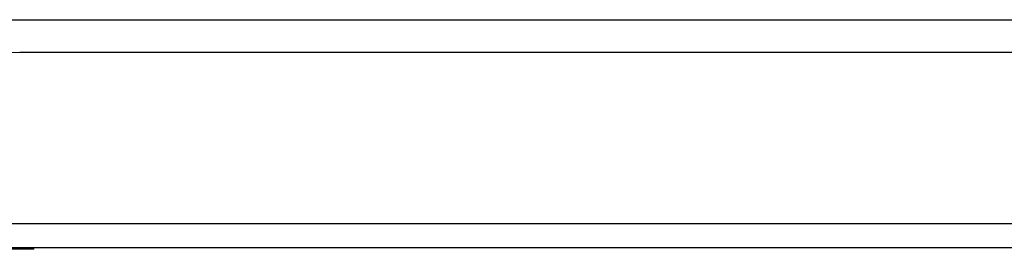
# Model space of a CAD drawing. Header units: inches. Extents: x 17 to 570, y 51 to 268.
# Tile 34 of 256: x 82.915 to 86.951, y 50.94 to 51.88. Entities that reach past the tile are written whole.
import ezdxf

# ---------------------------------------------------------------- set-up
doc = ezdxf.new("R2010")
doc.units = ezdxf.units.IN
doc.header["$MEASUREMENT"] = 0
doc.layers.add('Visible Edges(ANSI)', color=7, linetype='Continuous', lineweight=25)
doc.layers.add('Visible Tangent Edges(ANSI)', color=7, linetype='Continuous', lineweight=25)

msp = doc.modelspace()

# ---------------------------------------------------------------- linework, layer by layer
at = {"layer": 'Visible Edges(ANSI)'}
for p, q in [((82.4354, 51.8804), (97.3097, 51.8804)), ((96.83, 51.7464), (82.915, 51.7464)), ((136.776, 50.9464), (77.171, 50.9464)), ((82.9735, 50.9404), (82.7235, 50.9404)), ((82.9735, 50.9404), (82.9735, 50.9464))]:
    msp.add_line(p, q, dxfattribs=at)
msp.add_arc((82.915, 51.4344), 0.312, 90, 180, dxfattribs=at)
at = {"layer": 'Visible Tangent Edges(ANSI)'}
msp.add_line((77.171, 51.0454), (136.776, 51.0454), dxfattribs=at)

doc.saveas('drawing.dxf')
